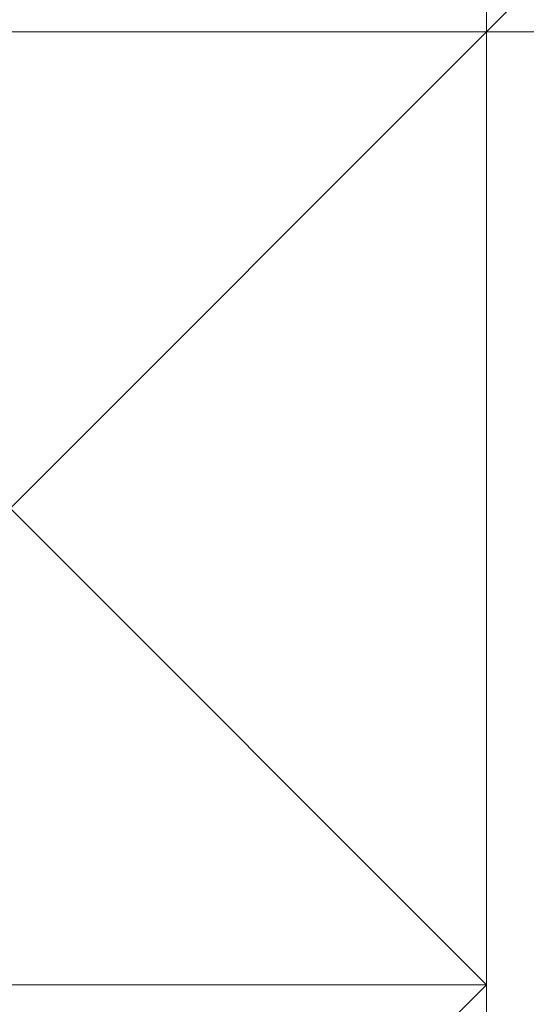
# Model space of a CAD drawing. Header units: inches. Extents: x -79624 to 52587, y -27526 to 10116.
# Tile 189 of 256: x 5634.75 to 5639.52, y -7217.5 to -7208.22. Entities that reach past the tile are written whole.
import ezdxf
from ezdxf import colors
from ezdxf.entities.mleader import LeaderData, LeaderLine
from ezdxf.math import Vec2, Vec3

# ---------------------------------------------------------------- set-up
doc = ezdxf.new("R2010")
doc.units = ezdxf.units.IN
doc.header["$MEASUREMENT"] = 0
doc.layers.add('- მექანიკური ნაწილი', color=7, linetype='Continuous', lineweight=18)
doc.layers.add('Dimensioning - General', color=7, linetype='Continuous')
doc.styles.add('CT', font='ARIALN.TTF', dxfattribs={"height": 200})
doc.styles.add('GENERATED_STYLE_1', font='txt')
doc.dimstyles.new('GENERATED_STYLE__1', dxfattribs={"dimtxt": 100, "dimasz": 76, "dimexe": 0.18, "dimexo": 0.0625, "dimgap": 0, "dimtad": 0, "dimdec": 0, "dimlfac": 0.1, "dimzin": 0, "dimdsep": 46, "dimtxsty": 'GENERATED_STYLE_1', "dimblk": 'ARROWHEAD_5', "dimblk1": 'ARROWHEAD_5', "dimblk2": 'ARROWHEAD_5', "dimcen": 0.09, "dimse1": 1, "dimse2": 1, "dimclrd": 7, "dimclre": 7, "dimclrt": 7, "dimadec": 0, "dimazin": 0, "dimtfac": 1, "dimtdec": 4, "dimtmove": 0, "dimatfit": 3, "dimfxl": 1, "dimtolj": 1, "dimtzin": 0, "dimarcsym": 0})

# ---------------------------------------------------------------- blocks, each defined once
blk = doc.blocks.new('ARROWHEAD_5')
at = {"linetype": 'Continuous', "lineweight": 0}
blk.add_hatch(color=0, dxfattribs=at).paths.add_polyline_path([(-1, 0.2679), (0, 0), (-1, -0.2679)])
at = {"color": 0, "linetype": 'Continuous', "lineweight": 0}
blk.add_line((0, 0), (-1, 0), dxfattribs=at)
blk = doc.blocks.new('*D249')
at = {"layer": 'Defpoints', "color": 0, "linetype": 'Continuous', "transparency": 16777216}
for p in [(358.5559, 209.2034), (25258.5559, 209.2034), (1258.5559, -26125.7224)]:
    blk.add_point(p, dxfattribs=at)
at = {"layer": 'Dimensioning - General', "color": 7, "linetype": 'Continuous', "lineweight": -2, "transparency": 16777216}
for p, q in [((358.5559, 133.2034), (358.5559, -12795.7235)), ((358.5559, -26049.7224), (358.5559, -13148.1045))]:
    blk.add_line(p, q, dxfattribs=at)
at = {"layer": 'Dimensioning - General', "color": 7, "linetype": 'Continuous', "lineweight": -2, "transparency": 16777216, "xscale": 76.00000000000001, "yscale": 76.00000000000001, "zscale": 76.00000000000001}
for p, rotation in [((358.5559, 209.2034), 90), ((358.5559, -26125.7224), 270)]:
    blk.add_blockref('ARROWHEAD_5', p, dxfattribs=dict(at, rotation=rotation))
at = {"layer": 'Dimensioning - General', "color": 7, "linetype": 'Continuous', "lineweight": 13, "transparency": 16777216, "insert": (358.5559, -12971.914), "char_height": 100, "attachment_point": 5, "rotation": 90, "style": 'GENERATED_STYLE_1'}
blk.add_mtext('\\A1;2633', dxfattribs=at)
blk = doc.blocks.new('_DotSmall')
at = {"color": 0, "linetype": 'ByBlock', "const_width": 0.5}
blk.add_lwpolyline([(-0.0625, 0, 1), (0.0625, 0, 1)], format="xyb", close=True, dxfattribs=at)

msp = doc.modelspace()

# ---------------------------------------------------------------- linework, layer by layer
at = {"layer": '- მექანიკური ნაწილი', "color": 7, "lineweight": 0}
for points in [[(5684.05963, -7702.34471), (5684.05963, -7199.35115), (5657.11354, -7199.35115), (5684.05963, -7199.35115), (5657.11354, -7199.35115), (5684.05963, -7199.35115), (5657.11354, -7199.35115), (5657.11354, -7037.67465), (5639.14949, -7037.67465), (5639.14949, -7010.72856), (5630.16746, -7010.72856), (5630.16746, -7037.67465), (5639.14949, -7037.67465), (5657.11354, -7037.67465), (5639.14949, -7037.67465), (5639.14949, -7199.35115), (5630.16746, -7199.35115), (5639.14949, -7199.35115), (5639.14949, -7702.34471)], [(5630.16746, -7890.96729), (5630.16746, -7855.03918), (5639.14949, -7855.03918), (5639.14949, -7702.34471), (5630.16746, -7702.34471), (5639.14949, -7702.34471), (5630.16746, -7702.34471), (5630.16746, -7199.35115), (5639.14949, -7199.35115), (5657.11354, -7199.35115), (5657.11354, -7702.34471), (5639.14949, -7702.34471), (5639.14949, -7199.35115), (5630.16746, -7199.35115), (6339.74766, -7199.35115)], [(5630.16746, -7890.96729), (5630.16746, -7855.03918), (5639.14949, -7855.03918), (5630.16746, -7855.03918), (5639.14949, -7855.03918), (5630.16746, -7855.03918), (5639.14949, -7855.03918), (5639.14949, -7702.34471), (5657.11354, -7702.34471), (5639.14949, -7702.34471), (5657.11354, -7702.34471), (5657.11354, -7199.35115), (5639.14949, -7199.35115), (5639.14949, -7702.34471), (5630.16746, -7702.34471), (5630.16746, -7855.03918), (5639.14949, -7855.03918), (5639.14949, -7890.96729)], [(5666.09557, -7199.35115), (5666.09557, -7208.33317), (5630.16746, -7208.33317)], [(5630.16746, -7208.33317), (5666.09557, -7208.33317), (5666.09557, -7199.35115)]]:
    msp.add_lwpolyline(points, dxfattribs=at)
at = {"layer": '- მექანიკური ნაწილი', "lineweight": 0}
for points in [[(5657.11354, -7199.35115), (5657.11354, -7208.33317), (5657.11354, -7199.35115), (5648.13152, -7208.33317), (5639.14949, -7208.33317), (5630.16746, -7208.33317), (5630.16746, -7217.3152), (5621.18543, -7226.29723), (5630.16746, -7217.3152), (5639.14949, -7217.3152), (5630.16746, -7217.3152), (5630.16746, -7208.33317), (5639.14949, -7208.33317), (5630.16746, -7208.33317), (5639.14949, -7208.33317), (5648.13152, -7199.35115), (5648.13152, -7208.33317), (5648.13152, -7199.35115), (5648.13152, -7208.33317), (5657.11354, -7199.35115), (5657.11354, -7208.33317), (5648.13152, -7208.33317), (5657.11354, -7208.33317), (5657.11354, -7199.35115)], [(5648.13152, -7262.22534), (5639.14949, -7253.24331), (5639.14949, -7262.22534), (5630.16746, -7262.22534), (5630.16746, -7253.24331), (5630.16746, -7244.26129), (5621.18543, -7244.26129), (5621.18543, -7253.24331), (5630.16746, -7244.26129), (5621.18543, -7235.27926), (5630.16746, -7235.27926), (5630.16746, -7244.26129), (5621.18543, -7235.27926), (5621.18543, -7226.29723), (5630.16746, -7226.29723), (5621.18543, -7235.27926), (5621.18543, -7226.29723), (5630.16746, -7217.3152), (5630.16746, -7208.33317), (5639.14949, -7208.33317), (5648.13152, -7199.35115)], [(5648.13152, -7199.35115), (5639.14949, -7208.33317), (5630.16746, -7208.33317), (5639.14949, -7208.33317), (5630.16746, -7208.33317), (5639.14949, -7217.3152), (5630.16746, -7217.3152), (5639.14949, -7217.3152), (5630.16746, -7217.3152), (5639.14949, -7217.3152), (5630.16746, -7217.3152)], [(5630.16746, -7217.3152), (5639.14949, -7208.33317), (5648.13152, -7199.35115)], [(5648.13152, -7199.35115), (5639.14949, -7208.33317), (5648.13152, -7199.35115)], [(5639.14949, -7208.33317), (5648.13152, -7199.35115), (5639.14949, -7208.33317)], [(5639.14949, -7208.33317), (5648.13152, -7199.35115), (5639.14949, -7208.33317)], [(5639.14949, -7208.33317), (5648.13152, -7199.35115), (5639.14949, -7208.33317)], [(5639.14949, -7208.33317), (5648.13152, -7199.35115), (5639.14949, -7208.33317)], [(5639.14949, -7208.33317), (5648.13152, -7199.35115), (5639.14949, -7208.33317)], [(5639.14949, -7208.33317), (5648.13152, -7199.35115), (5639.14949, -7208.33317)], [(5639.14949, -7208.33317), (5648.13152, -7199.35115), (5639.14949, -7208.33317)], [(5639.14949, -7208.33317), (5648.13152, -7199.35115), (5639.14949, -7208.33317)], [(5639.14949, -7208.33317), (5648.13152, -7199.35115)], [(5648.13152, -7199.35115), (5639.14949, -7208.33317)], [(5639.14949, -7208.33317), (5648.13152, -7199.35115), (5639.14949, -7208.33317)], [(5639.14949, -7208.33317), (5648.13152, -7199.35115), (5639.14949, -7208.33317)], [(5639.14949, -7208.33317), (5648.13152, -7199.35115), (5639.14949, -7208.33317)], [(5639.14949, -7208.33317), (5648.13152, -7199.35115), (5639.14949, -7208.33317)], [(5639.14949, -7208.33317), (5648.13152, -7199.35115), (5639.14949, -7208.33317)], [(5639.14949, -7208.33317), (5648.13152, -7199.35115), (5639.14949, -7208.33317)], [(5648.13152, -7199.35115), (5639.14949, -7208.33317)], [(5639.14949, -7208.33317), (5648.13152, -7199.35115), (5639.14949, -7208.33317)], [(5639.14949, -7208.33317), (5648.13152, -7199.35115), (5639.14949, -7208.33317)], [(5639.14949, -7208.33317), (5648.13152, -7199.35115), (5639.14949, -7208.33317)], [(5639.14949, -7208.33317), (5648.13152, -7199.35115), (5639.14949, -7208.33317)], [(5648.13152, -7199.35115), (5639.14949, -7208.33317), (5648.13152, -7199.35115)], [(5639.14949, -7199.35115), (5639.14949, -7208.33317), (5648.13152, -7199.35115), (5648.13152, -7208.33317), (5639.14949, -7208.33317), (5648.13152, -7199.35115), (5648.13152, -7208.33317), (5648.13152, -7199.35115), (5648.13152, -7208.33317), (5639.14949, -7208.33317), (5648.13152, -7208.33317), (5657.11354, -7208.33317), (5648.13152, -7208.33317), (5657.11354, -7199.35115), (5666.09557, -7208.33317), (5666.09557, -7199.35115)], [(5639.14949, -7208.33317), (5630.16746, -7208.33317), (5639.14949, -7208.33317)], [(5630.16746, -7208.33317), (5639.14949, -7208.33317), (5630.16746, -7208.33317)], [(5630.16746, -7208.33317), (5639.14949, -7208.33317), (5630.16746, -7208.33317)], [(5630.16746, -7208.33317), (5639.14949, -7208.33317), (5630.16746, -7208.33317)], [(5630.16746, -7208.33317), (5639.14949, -7208.33317), (5630.16746, -7208.33317)], [(5630.16746, -7208.33317), (5639.14949, -7208.33317), (5630.16746, -7208.33317)], [(5630.16746, -7208.33317), (5639.14949, -7208.33317), (5630.16746, -7208.33317)], [(5630.16746, -7208.33317), (5639.14949, -7208.33317), (5630.16746, -7208.33317)], [(5630.16746, -7208.33317), (5639.14949, -7208.33317), (5630.16746, -7208.33317)], [(5630.16746, -7208.33317), (5639.14949, -7208.33317), (5630.16746, -7208.33317)], [(5630.16746, -7208.33317), (5639.14949, -7208.33317), (5630.16746, -7208.33317)], [(5630.16746, -7217.3152), (5639.14949, -7208.33317), (5630.16746, -7217.3152)], [(5630.16746, -7217.3152), (5639.14949, -7208.33317), (5630.16746, -7217.3152)], [(5630.16746, -7217.3152), (5639.14949, -7208.33317), (5630.16746, -7217.3152)], [(5630.16746, -7217.3152), (5639.14949, -7208.33317)], [(5630.16746, -7208.33317), (5639.14949, -7208.33317), (5630.16746, -7208.33317)], [(5630.16746, -7208.33317), (5639.14949, -7208.33317), (5630.16746, -7208.33317)], [(5630.16746, -7208.33317), (5639.14949, -7208.33317), (5630.16746, -7208.33317)], [(5630.16746, -7208.33317), (5639.14949, -7208.33317), (5630.16746, -7208.33317)], [(5630.16746, -7208.33317), (5639.14949, -7208.33317), (5630.16746, -7208.33317)], [(5630.16746, -7208.33317), (5639.14949, -7208.33317), (5630.16746, -7208.33317)], [(5630.16746, -7208.33317), (5639.14949, -7208.33317), (5630.16746, -7208.33317)], [(5630.16746, -7208.33317), (5639.14949, -7208.33317), (5630.16746, -7208.33317)], [(5630.16746, -7208.33317), (5639.14949, -7208.33317), (5630.16746, -7208.33317)], [(5630.16746, -7208.33317), (5639.14949, -7208.33317), (5630.16746, -7208.33317)], [(5639.14949, -7208.33317), (5630.16746, -7217.3152)], [(5630.16746, -7217.3152), (5639.14949, -7208.33317), (5630.16746, -7217.3152)], [(5630.16746, -7217.3152), (5639.14949, -7208.33317), (5630.16746, -7217.3152)], [(5630.16746, -7217.3152), (5639.14949, -7208.33317), (5630.16746, -7217.3152)], [(5630.16746, -7217.3152), (5639.14949, -7208.33317)], [(5630.16746, -7208.33317), (5639.14949, -7208.33317), (5630.16746, -7208.33317)], [(5630.16746, -7208.33317), (5639.14949, -7208.33317), (5630.16746, -7208.33317)], [(5630.16746, -7208.33317), (5639.14949, -7208.33317), (5630.16746, -7208.33317)], [(5630.16746, -7208.33317), (5639.14949, -7208.33317), (5630.16746, -7208.33317)], [(5630.16746, -7208.33317), (5639.14949, -7208.33317), (5630.16746, -7208.33317)], [(5639.14949, -7208.33317), (5630.16746, -7208.33317)], [(5639.14949, -7208.33317), (5630.16746, -7208.33317)], [(5630.16746, -7208.33317), (5639.14949, -7208.33317), (5630.16746, -7208.33317)], [(5630.16746, -7208.33317), (5639.14949, -7208.33317), (5630.16746, -7208.33317)], [(5630.16746, -7208.33317), (5639.14949, -7208.33317), (5630.16746, -7208.33317)], [(5630.16746, -7208.33317), (5639.14949, -7208.33317), (5630.16746, -7208.33317)], [(5630.16746, -7208.33317), (5639.14949, -7208.33317), (5630.16746, -7208.33317)], [(5630.16746, -7208.33317), (5639.14949, -7217.3152)], [(5630.16746, -7217.3152), (5639.14949, -7208.33317), (5630.16746, -7217.3152)], [(5630.16746, -7217.3152), (5639.14949, -7208.33317), (5630.16746, -7217.3152)], [(5630.16746, -7217.3152), (5639.14949, -7208.33317), (5630.16746, -7217.3152)], [(5630.16746, -7217.3152), (5639.14949, -7208.33317)], [(5639.14949, -7208.33317), (5630.16746, -7208.33317), (5639.14949, -7208.33317)], [(5630.16746, -7226.29723), (5639.14949, -7217.3152), (5630.16746, -7208.33317)], [(5630.16746, -7217.3152), (5639.14949, -7208.33317), (5630.16746, -7208.33317)], [(5639.14949, -7208.33317), (5639.14949, -7208.33317)], [(5648.13152, -7208.33317), (5639.14949, -7208.33317)], [(5639.14949, -7208.33317), (5648.13152, -7208.33317), (5639.14949, -7208.33317)], [(5639.14949, -7208.33317), (5648.13152, -7208.33317), (5639.14949, -7208.33317)], [(5639.14949, -7208.33317), (5648.13152, -7208.33317), (5639.14949, -7208.33317)], [(5639.14949, -7208.33317), (5648.13152, -7208.33317), (5639.14949, -7208.33317)], [(5639.14949, -7208.33317), (5648.13152, -7208.33317), (5639.14949, -7208.33317)], [(5639.14949, -7208.33317), (5648.13152, -7208.33317), (5639.14949, -7208.33317)], [(5639.14949, -7208.33317), (5648.13152, -7208.33317), (5639.14949, -7208.33317)], [(5639.14949, -7208.33317), (5648.13152, -7208.33317), (5639.14949, -7208.33317)], [(5639.14949, -7208.33317), (5648.13152, -7208.33317), (5639.14949, -7208.33317)], [(5639.14949, -7208.33317), (5648.13152, -7208.33317), (5639.14949, -7208.33317)], [(5639.14949, -7208.33317), (5648.13152, -7208.33317), (5639.14949, -7208.33317)], [(5639.14949, -7208.33317), (5648.13152, -7208.33317), (5639.14949, -7208.33317)], [(5639.14949, -7208.33317), (5648.13152, -7208.33317), (5639.14949, -7208.33317)], [(5639.14949, -7208.33317), (5648.13152, -7208.33317), (5639.14949, -7208.33317)], [(5639.14949, -7208.33317), (5648.13152, -7208.33317), (5639.14949, -7208.33317)], [(5639.14949, -7208.33317), (5648.13152, -7208.33317), (5639.14949, -7208.33317)], [(5639.14949, -7208.33317), (5648.13152, -7208.33317), (5639.14949, -7208.33317)], [(5639.14949, -7208.33317), (5648.13152, -7208.33317), (5639.14949, -7208.33317)], [(5639.14949, -7208.33317), (5648.13152, -7208.33317), (5639.14949, -7208.33317)], [(5639.14949, -7208.33317), (5648.13152, -7208.33317), (5639.14949, -7208.33317)], [(5639.14949, -7208.33317), (5648.13152, -7208.33317), (5639.14949, -7208.33317)], [(5639.14949, -7208.33317), (5648.13152, -7208.33317), (5639.14949, -7208.33317)], [(5639.14949, -7208.33317), (5648.13152, -7208.33317), (5639.14949, -7208.33317)], [(5639.14949, -7208.33317), (5648.13152, -7208.33317), (5639.14949, -7208.33317)], [(5639.14949, -7208.33317), (5639.14949, -7208.33317)], [(5639.14949, -7208.33317), (5639.14949, -7208.33317)], [(5639.14949, -7208.33317), (5639.14949, -7208.33317)], [(5639.14949, -7208.33317), (5639.14949, -7208.33317)], [(5639.14949, -7208.33317), (5639.14949, -7208.33317)], [(5639.14949, -7208.33317), (5639.14949, -7208.33317)], [(5639.14949, -7208.33317), (5639.14949, -7208.33317)], [(5639.14949, -7217.3152), (5639.14949, -7208.33317), (5639.14949, -7217.3152)], [(5639.14949, -7208.33317), (5639.14949, -7208.33317)], [(5639.14949, -7217.3152), (5639.14949, -7208.33317), (5639.14949, -7217.3152)], [(5639.14949, -7208.33317), (5639.14949, -7208.33317)], [(5639.14949, -7217.3152), (5639.14949, -7208.33317), (5639.14949, -7217.3152)], [(5639.14949, -7208.33317), (5639.14949, -7208.33317)], [(5639.14949, -7217.3152), (5639.14949, -7208.33317), (5639.14949, -7217.3152)], [(5639.14949, -7208.33317), (5639.14949, -7208.33317)], [(5639.14949, -7217.3152), (5639.14949, -7208.33317), (5639.14949, -7217.3152)], [(5639.14949, -7208.33317), (5639.14949, -7208.33317)], [(5639.14949, -7217.3152), (5639.14949, -7208.33317), (5639.14949, -7217.3152)], [(5639.14949, -7208.33317), (5639.14949, -7208.33317)], [(5639.14949, -7217.3152), (5639.14949, -7208.33317), (5639.14949, -7217.3152)], [(5639.14949, -7208.33317), (5639.14949, -7208.33317)], [(5639.14949, -7217.3152), (5639.14949, -7208.33317), (5639.14949, -7217.3152)], [(5639.14949, -7208.33317), (5639.14949, -7208.33317)], [(5639.14949, -7217.3152), (5639.14949, -7208.33317), (5639.14949, -7217.3152)], [(5639.14949, -7208.33317), (5639.14949, -7208.33317)], [(5639.14949, -7217.3152), (5639.14949, -7208.33317), (5639.14949, -7217.3152)], [(5639.14949, -7208.33317), (5639.14949, -7208.33317)], [(5639.14949, -7217.3152), (5639.14949, -7208.33317), (5639.14949, -7217.3152)], [(5639.14949, -7208.33317), (5639.14949, -7208.33317)], [(5639.14949, -7217.3152), (5639.14949, -7208.33317), (5639.14949, -7217.3152)], [(5639.14949, -7208.33317), (5639.14949, -7208.33317)], [(5639.14949, -7217.3152), (5639.14949, -7208.33317), (5639.14949, -7217.3152)], [(5639.14949, -7208.33317), (5639.14949, -7208.33317)], [(5639.14949, -7217.3152), (5639.14949, -7208.33317), (5639.14949, -7217.3152)], [(5639.14949, -7208.33317), (5639.14949, -7208.33317)], [(5639.14949, -7217.3152), (5639.14949, -7208.33317), (5639.14949, -7217.3152)], [(5639.14949, -7208.33317), (5639.14949, -7208.33317)], [(5639.14949, -7217.3152), (5639.14949, -7208.33317), (5639.14949, -7217.3152)], [(5639.14949, -7208.33317), (5639.14949, -7217.3152), (5639.14949, -7208.33317)], [(5639.14949, -7208.33317), (5639.14949, -7208.33317)], [(5639.14949, -7208.33317), (5639.14949, -7208.33317)], [(5639.14949, -7208.33317), (5639.14949, -7208.33317)], [(5639.14949, -7208.33317), (5639.14949, -7208.33317)], [(5639.14949, -7208.33317), (5639.14949, -7208.33317)], [(5639.14949, -7208.33317), (5639.14949, -7208.33317)], [(5639.14949, -7217.3152), (5639.14949, -7208.33317)], [(5639.14949, -7208.33317), (5639.14949, -7208.33317)], [(5639.14949, -7208.33317), (5639.14949, -7208.33317)], [(5639.14949, -7208.33317), (5639.14949, -7208.33317)], [(5639.14949, -7208.33317), (5648.13152, -7208.33317), (5639.14949, -7208.33317)], [(5639.14949, -7208.33317), (5648.13152, -7208.33317), (5639.14949, -7208.33317)], [(5639.14949, -7208.33317), (5648.13152, -7208.33317), (5639.14949, -7208.33317)], [(5639.14949, -7208.33317), (5648.13152, -7208.33317), (5639.14949, -7208.33317)], [(5639.14949, -7208.33317), (5648.13152, -7208.33317), (5639.14949, -7208.33317)], [(5639.14949, -7208.33317), (5648.13152, -7208.33317), (5639.14949, -7208.33317)], [(5639.14949, -7208.33317), (5648.13152, -7208.33317), (5639.14949, -7208.33317)], [(5639.14949, -7208.33317), (5648.13152, -7208.33317), (5639.14949, -7208.33317)], [(5639.14949, -7208.33317), (5648.13152, -7208.33317), (5639.14949, -7208.33317)], [(5639.14949, -7208.33317), (5648.13152, -7208.33317), (5639.14949, -7208.33317)], [(5639.14949, -7208.33317), (5648.13152, -7208.33317), (5639.14949, -7208.33317)], [(5639.14949, -7208.33317), (5648.13152, -7208.33317), (5639.14949, -7208.33317)], [(5639.14949, -7208.33317), (5648.13152, -7208.33317), (5639.14949, -7208.33317)], [(5639.14949, -7208.33317), (5648.13152, -7208.33317), (5639.14949, -7208.33317)], [(5639.14949, -7208.33317), (5648.13152, -7208.33317), (5639.14949, -7208.33317)], [(5639.14949, -7208.33317), (5648.13152, -7208.33317), (5639.14949, -7208.33317)], [(5639.14949, -7208.33317), (5648.13152, -7208.33317), (5639.14949, -7208.33317)], [(5639.14949, -7208.33317), (5648.13152, -7208.33317), (5639.14949, -7208.33317)], [(5639.14949, -7208.33317), (5648.13152, -7208.33317), (5639.14949, -7208.33317)], [(5639.14949, -7208.33317), (5648.13152, -7208.33317), (5639.14949, -7208.33317)], [(5639.14949, -7208.33317), (5648.13152, -7208.33317), (5639.14949, -7208.33317)], [(5639.14949, -7208.33317), (5648.13152, -7208.33317), (5639.14949, -7208.33317)], [(5639.14949, -7208.33317), (5648.13152, -7208.33317), (5639.14949, -7208.33317)], [(5639.14949, -7208.33317), (5648.13152, -7208.33317), (5639.14949, -7208.33317)], [(5639.14949, -7208.33317), (5639.14949, -7208.33317)], [(5639.14949, -7208.33317), (5639.14949, -7208.33317)], [(5639.14949, -7208.33317), (5639.14949, -7208.33317)], [(5639.14949, -7208.33317), (5639.14949, -7208.33317)], [(5639.14949, -7208.33317), (5639.14949, -7208.33317)], [(5639.14949, -7208.33317), (5639.14949, -7208.33317)], [(5639.14949, -7208.33317), (5639.14949, -7208.33317)], [(5639.14949, -7217.3152), (5639.14949, -7208.33317), (5639.14949, -7217.3152)], [(5639.14949, -7208.33317), (5639.14949, -7208.33317)], [(5639.14949, -7217.3152), (5639.14949, -7208.33317), (5639.14949, -7217.3152)], [(5639.14949, -7208.33317), (5639.14949, -7208.33317)], [(5639.14949, -7217.3152), (5639.14949, -7208.33317), (5639.14949, -7217.3152)], [(5639.14949, -7208.33317), (5639.14949, -7208.33317)], [(5639.14949, -7217.3152), (5639.14949, -7208.33317), (5639.14949, -7217.3152)], [(5639.14949, -7208.33317), (5639.14949, -7208.33317)], [(5639.14949, -7217.3152), (5639.14949, -7208.33317), (5639.14949, -7217.3152)], [(5639.14949, -7208.33317), (5639.14949, -7208.33317)], [(5639.14949, -7217.3152), (5639.14949, -7208.33317), (5639.14949, -7217.3152)], [(5639.14949, -7208.33317), (5639.14949, -7208.33317)], [(5639.14949, -7217.3152), (5639.14949, -7208.33317), (5639.14949, -7217.3152)], [(5639.14949, -7208.33317), (5639.14949, -7208.33317)], [(5639.14949, -7217.3152), (5639.14949, -7208.33317), (5639.14949, -7217.3152)], [(5639.14949, -7208.33317), (5639.14949, -7208.33317)], [(5639.14949, -7217.3152), (5639.14949, -7208.33317), (5639.14949, -7217.3152)], [(5639.14949, -7208.33317), (5639.14949, -7208.33317)], [(5639.14949, -7217.3152), (5639.14949, -7208.33317), (5639.14949, -7217.3152)], [(5639.14949, -7208.33317), (5639.14949, -7208.33317)], [(5639.14949, -7217.3152), (5639.14949, -7208.33317), (5639.14949, -7217.3152)], [(5639.14949, -7208.33317), (5639.14949, -7208.33317)], [(5639.14949, -7217.3152), (5639.14949, -7208.33317), (5639.14949, -7217.3152)], [(5639.14949, -7208.33317), (5639.14949, -7208.33317)], [(5639.14949, -7217.3152), (5639.14949, -7208.33317), (5639.14949, -7217.3152)], [(5639.14949, -7208.33317), (5639.14949, -7208.33317)], [(5639.14949, -7217.3152), (5639.14949, -7208.33317), (5639.14949, -7217.3152)], [(5639.14949, -7208.33317), (5639.14949, -7208.33317)], [(5639.14949, -7217.3152), (5639.14949, -7208.33317), (5639.14949, -7217.3152)], [(5639.14949, -7208.33317), (5639.14949, -7208.33317)], [(5639.14949, -7217.3152), (5639.14949, -7208.33317), (5639.14949, -7217.3152)], [(5639.14949, -7208.33317), (5639.14949, -7217.3152), (5639.14949, -7208.33317)], [(5639.14949, -7208.33317), (5639.14949, -7208.33317)], [(5639.14949, -7208.33317), (5639.14949, -7208.33317)], [(5639.14949, -7208.33317), (5639.14949, -7208.33317)], [(5639.14949, -7208.33317), (5639.14949, -7208.33317)], [(5639.14949, -7208.33317), (5639.14949, -7208.33317)], [(5639.14949, -7208.33317), (5639.14949, -7208.33317)], [(5639.14949, -7217.3152), (5639.14949, -7208.33317)], [(5639.14949, -7208.33317), (5639.14949, -7208.33317)], [(5639.14949, -7208.33317), (5639.14949, -7208.33317)], [(5639.14949, -7208.33317), (5639.14949, -7208.33317)], [(5648.13152, -7208.33317), (5639.14949, -7208.33317)], [(5639.14949, -7208.33317), (5648.13152, -7208.33317), (5639.14949, -7208.33317)], [(5639.14949, -7208.33317), (5648.13152, -7208.33317), (5639.14949, -7208.33317)], [(5639.14949, -7208.33317), (5648.13152, -7208.33317), (5639.14949, -7208.33317)], [(5639.14949, -7208.33317), (5648.13152, -7208.33317), (5639.14949, -7208.33317)], [(5639.14949, -7208.33317), (5648.13152, -7208.33317), (5639.14949, -7208.33317)], [(5639.14949, -7208.33317), (5648.13152, -7208.33317), (5639.14949, -7208.33317)], [(5639.14949, -7208.33317), (5648.13152, -7208.33317), (5639.14949, -7208.33317)], [(5639.14949, -7208.33317), (5648.13152, -7208.33317), (5639.14949, -7208.33317)], [(5639.14949, -7208.33317), (5648.13152, -7208.33317), (5639.14949, -7208.33317)], [(5639.14949, -7208.33317), (5648.13152, -7208.33317), (5639.14949, -7208.33317)], [(5639.14949, -7208.33317), (5648.13152, -7208.33317), (5639.14949, -7208.33317)], [(5639.14949, -7208.33317), (5648.13152, -7208.33317), (5639.14949, -7208.33317)], [(5639.14949, -7208.33317), (5648.13152, -7208.33317), (5639.14949, -7208.33317)], [(5639.14949, -7208.33317), (5648.13152, -7208.33317), (5639.14949, -7208.33317)], [(5639.14949, -7208.33317), (5648.13152, -7208.33317), (5639.14949, -7208.33317)], [(5639.14949, -7208.33317), (5648.13152, -7208.33317), (5639.14949, -7208.33317)], [(5639.14949, -7208.33317), (5648.13152, -7208.33317), (5639.14949, -7208.33317)], [(5639.14949, -7208.33317), (5648.13152, -7208.33317), (5639.14949, -7208.33317)], [(5639.14949, -7208.33317), (5648.13152, -7208.33317), (5639.14949, -7208.33317)], [(5639.14949, -7208.33317), (5648.13152, -7208.33317), (5639.14949, -7208.33317)], [(5639.14949, -7208.33317), (5648.13152, -7208.33317), (5639.14949, -7208.33317)], [(5639.14949, -7208.33317), (5648.13152, -7208.33317), (5639.14949, -7208.33317)], [(5639.14949, -7208.33317), (5648.13152, -7208.33317), (5639.14949, -7208.33317)], [(5639.14949, -7208.33317), (5648.13152, -7208.33317), (5639.14949, -7208.33317)], [(5639.14949, -7208.33317), (5639.14949, -7208.33317)], [(5639.14949, -7208.33317), (5639.14949, -7208.33317)], [(5639.14949, -7208.33317), (5639.14949, -7208.33317)], [(5639.14949, -7208.33317), (5639.14949, -7208.33317)], [(5639.14949, -7208.33317), (5639.14949, -7208.33317)], [(5639.14949, -7208.33317), (5639.14949, -7208.33317)], [(5639.14949, -7208.33317), (5639.14949, -7208.33317)], [(5639.14949, -7217.3152), (5639.14949, -7208.33317), (5639.14949, -7217.3152)], [(5639.14949, -7208.33317), (5639.14949, -7208.33317)], [(5639.14949, -7217.3152), (5639.14949, -7208.33317), (5639.14949, -7217.3152)], [(5639.14949, -7208.33317), (5639.14949, -7208.33317)], [(5639.14949, -7217.3152), (5639.14949, -7208.33317), (5639.14949, -7217.3152)], [(5639.14949, -7208.33317), (5639.14949, -7208.33317)], [(5639.14949, -7217.3152), (5639.14949, -7208.33317), (5639.14949, -7217.3152)], [(5639.14949, -7208.33317), (5639.14949, -7208.33317)], [(5639.14949, -7217.3152), (5639.14949, -7208.33317), (5639.14949, -7217.3152)], [(5639.14949, -7208.33317), (5639.14949, -7208.33317)], [(5639.14949, -7217.3152), (5639.14949, -7208.33317), (5639.14949, -7217.3152)], [(5639.14949, -7208.33317), (5639.14949, -7208.33317)], [(5639.14949, -7217.3152), (5639.14949, -7208.33317), (5639.14949, -7217.3152)], [(5639.14949, -7208.33317), (5639.14949, -7208.33317)], [(5639.14949, -7217.3152), (5639.14949, -7208.33317), (5639.14949, -7217.3152)], [(5639.14949, -7208.33317), (5639.14949, -7208.33317)], [(5639.14949, -7217.3152), (5639.14949, -7208.33317), (5639.14949, -7217.3152)], [(5639.14949, -7208.33317), (5639.14949, -7208.33317)], [(5639.14949, -7217.3152), (5639.14949, -7208.33317), (5639.14949, -7217.3152)], [(5639.14949, -7208.33317), (5639.14949, -7208.33317)], [(5639.14949, -7217.3152), (5639.14949, -7208.33317), (5639.14949, -7217.3152)], [(5639.14949, -7208.33317), (5639.14949, -7208.33317)], [(5639.14949, -7217.3152), (5639.14949, -7208.33317), (5639.14949, -7217.3152)], [(5639.14949, -7208.33317), (5639.14949, -7208.33317)], [(5639.14949, -7217.3152), (5639.14949, -7208.33317), (5639.14949, -7217.3152)], [(5639.14949, -7208.33317), (5639.14949, -7208.33317)], [(5639.14949, -7217.3152), (5639.14949, -7208.33317), (5639.14949, -7217.3152)], [(5639.14949, -7208.33317), (5639.14949, -7208.33317)], [(5639.14949, -7217.3152), (5639.14949, -7208.33317), (5639.14949, -7217.3152)], [(5639.14949, -7208.33317), (5639.14949, -7208.33317)], [(5639.14949, -7217.3152), (5639.14949, -7208.33317), (5639.14949, -7217.3152)], [(5639.14949, -7208.33317), (5639.14949, -7217.3152), (5639.14949, -7208.33317)], [(5639.14949, -7208.33317), (5639.14949, -7208.33317)], [(5639.14949, -7208.33317), (5639.14949, -7208.33317)], [(5639.14949, -7208.33317), (5639.14949, -7208.33317)], [(5639.14949, -7208.33317), (5639.14949, -7208.33317)], [(5639.14949, -7208.33317), (5639.14949, -7208.33317)], [(5639.14949, -7208.33317), (5639.14949, -7208.33317)], [(5639.14949, -7217.3152), (5639.14949, -7208.33317)], [(5639.14949, -7208.33317), (5639.14949, -7208.33317)], [(5639.14949, -7208.33317), (5639.14949, -7208.33317)], [(5639.14949, -7208.33317), (5639.14949, -7208.33317)], [(5639.14949, -7208.33317), (5639.14949, -7208.33317)], [(5630.16746, -7217.3152), (5639.14949, -7217.3152), (5630.16746, -7217.3152)], [(5630.16746, -7217.3152), (5639.14949, -7217.3152), (5630.16746, -7217.3152)], [(5630.16746, -7217.3152), (5639.14949, -7217.3152), (5630.16746, -7217.3152)], [(5630.16746, -7217.3152), (5639.14949, -7217.3152), (5630.16746, -7217.3152)], [(5630.16746, -7217.3152), (5639.14949, -7217.3152), (5630.16746, -7217.3152)], [(5630.16746, -7217.3152), (5639.14949, -7217.3152), (5630.16746, -7217.3152)], [(5630.16746, -7217.3152), (5639.14949, -7217.3152), (5630.16746, -7217.3152)], [(5630.16746, -7217.3152), (5639.14949, -7217.3152), (5630.16746, -7217.3152)], [(5639.14949, -7217.3152), (5630.16746, -7217.3152), (5639.14949, -7217.3152)], [(5630.16746, -7217.3152), (5639.14949, -7217.3152), (5630.16746, -7217.3152)], [(5630.16746, -7217.3152), (5639.14949, -7217.3152), (5630.16746, -7217.3152)], [(5630.16746, -7217.3152), (5639.14949, -7217.3152), (5630.16746, -7217.3152)], [(5630.16746, -7217.3152), (5639.14949, -7217.3152), (5630.16746, -7217.3152)], [(5630.16746, -7226.29723), (5639.14949, -7217.3152), (5630.16746, -7226.29723)], [(5630.16746, -7226.29723), (5639.14949, -7217.3152), (5630.16746, -7226.29723)], [(5630.16746, -7217.3152), (5639.14949, -7217.3152), (5630.16746, -7217.3152)], [(5630.16746, -7217.3152), (5639.14949, -7217.3152), (5630.16746, -7217.3152)], [(5630.16746, -7217.3152), (5639.14949, -7217.3152), (5630.16746, -7217.3152)], [(5630.16746, -7217.3152), (5639.14949, -7217.3152), (5630.16746, -7217.3152)], [(5630.16746, -7217.3152), (5639.14949, -7217.3152), (5630.16746, -7217.3152)], [(5630.16746, -7217.3152), (5639.14949, -7217.3152), (5630.16746, -7217.3152)], [(5630.16746, -7217.3152), (5639.14949, -7217.3152), (5630.16746, -7217.3152)], [(5630.16746, -7217.3152), (5639.14949, -7217.3152), (5630.16746, -7217.3152)], [(5639.14949, -7217.3152), (5630.16746, -7217.3152), (5639.14949, -7217.3152)], [(5630.16746, -7217.3152), (5639.14949, -7217.3152), (5630.16746, -7217.3152)], [(5630.16746, -7217.3152), (5639.14949, -7217.3152), (5630.16746, -7217.3152)], [(5630.16746, -7217.3152), (5639.14949, -7217.3152), (5630.16746, -7217.3152)], [(5630.16746, -7217.3152), (5639.14949, -7217.3152), (5630.16746, -7217.3152)], [(5639.14949, -7217.3152), (5630.16746, -7226.29723)], [(5630.16746, -7226.29723), (5639.14949, -7217.3152), (5630.16746, -7226.29723)], [(5630.16746, -7226.29723), (5639.14949, -7217.3152), (5630.16746, -7226.29723)], [(5630.16746, -7226.29723), (5639.14949, -7217.3152)], [(5639.14949, -7217.3152), (5630.16746, -7217.3152)], [(5630.16746, -7217.3152), (5639.14949, -7217.3152), (5630.16746, -7217.3152)], [(5630.16746, -7217.3152), (5639.14949, -7217.3152), (5630.16746, -7217.3152)], [(5630.16746, -7217.3152), (5639.14949, -7217.3152), (5630.16746, -7217.3152)], [(5630.16746, -7217.3152), (5639.14949, -7217.3152), (5630.16746, -7217.3152)], [(5630.16746, -7217.3152), (5639.14949, -7217.3152), (5630.16746, -7217.3152)], [(5630.16746, -7217.3152), (5639.14949, -7217.3152), (5630.16746, -7217.3152)], [(5630.16746, -7217.3152), (5639.14949, -7217.3152), (5630.16746, -7217.3152)], [(5630.16746, -7217.3152), (5639.14949, -7217.3152), (5630.16746, -7217.3152)], [(5639.14949, -7217.3152), (5630.16746, -7217.3152), (5639.14949, -7217.3152)], [(5639.14949, -7217.3152), (5630.16746, -7217.3152)], [(5639.14949, -7217.3152), (5630.16746, -7217.3152)], [(5630.16746, -7217.3152), (5639.14949, -7217.3152), (5630.16746, -7217.3152)], [(5630.16746, -7217.3152), (5639.14949, -7217.3152), (5630.16746, -7217.3152)], [(5630.16746, -7217.3152), (5639.14949, -7217.3152), (5630.16746, -7217.3152)], [(5630.16746, -7217.3152), (5639.14949, -7217.3152), (5630.16746, -7217.3152)], [(5630.16746, -7226.29723), (5639.14949, -7217.3152), (5630.16746, -7226.29723)], [(5630.16746, -7226.29723), (5639.14949, -7217.3152), (5630.16746, -7226.29723)], [(5639.14949, -7217.3152), (5630.16746, -7217.3152)], [(5630.16746, -7217.3152), (5639.14949, -7217.3152), (5630.16746, -7217.3152), (5639.14949, -7217.3152), (5630.16746, -7217.3152)], [(5630.16746, -7226.29723), (5639.14949, -7217.3152), (5630.16746, -7226.29723)], [(5630.16746, -7217.3152), (5639.14949, -7217.3152), (5630.16746, -7217.3152)], [(5639.14949, -7217.3152), (5639.14949, -7217.3152)], [(5639.14949, -7217.3152), (5639.14949, -7217.3152)], [(5639.14949, -7217.3152), (5639.14949, -7217.3152)], [(5639.14949, -7217.3152), (5639.14949, -7217.3152)], [(5639.14949, -7217.3152), (5639.14949, -7217.3152)], [(5639.14949, -7217.3152), (5639.14949, -7217.3152)], [(5639.14949, -7217.3152), (5639.14949, -7217.3152)], [(5639.14949, -7217.3152), (5639.14949, -7217.3152)], [(5639.14949, -7217.3152), (5639.14949, -7217.3152)], [(5639.14949, -7217.3152), (5639.14949, -7217.3152)], [(5639.14949, -7217.3152), (5639.14949, -7217.3152)], [(5639.14949, -7217.3152), (5639.14949, -7217.3152)], [(5639.14949, -7217.3152), (5639.14949, -7217.3152)], [(5639.14949, -7217.3152), (5639.14949, -7217.3152)], [(5639.14949, -7217.3152), (5639.14949, -7217.3152)], [(5639.14949, -7217.3152), (5639.14949, -7217.3152)], [(5639.14949, -7217.3152), (5639.14949, -7217.3152)], [(5639.14949, -7217.3152), (5639.14949, -7217.3152)], [(5639.14949, -7217.3152), (5639.14949, -7217.3152)], [(5639.14949, -7217.3152), (5639.14949, -7217.3152)], [(5639.14949, -7217.3152), (5639.14949, -7217.3152)], [(5639.14949, -7217.3152), (5639.14949, -7217.3152)], [(5639.14949, -7217.3152), (5639.14949, -7217.3152)], [(5639.14949, -7217.3152), (5639.14949, -7217.3152)], [(5639.14949, -7217.3152), (5639.14949, -7217.3152)], [(5639.14949, -7217.3152), (5639.14949, -7217.3152)], [(5639.14949, -7217.3152), (5639.14949, -7217.3152)], [(5639.14949, -7217.3152), (5639.14949, -7217.3152)], [(5639.14949, -7217.3152), (5639.14949, -7217.3152)], [(5639.14949, -7217.3152), (5639.14949, -7217.3152)], [(5639.14949, -7217.3152), (5639.14949, -7217.3152)], [(5639.14949, -7217.3152), (5639.14949, -7217.3152)], [(5639.14949, -7217.3152), (5639.14949, -7217.3152)], [(5639.14949, -7217.3152), (5639.14949, -7217.3152)], [(5639.14949, -7217.3152), (5639.14949, -7217.3152)], [(5639.14949, -7217.3152), (5639.14949, -7217.3152)], [(5639.14949, -7217.3152), (5639.14949, -7217.3152)], [(5639.14949, -7217.3152), (5639.14949, -7217.3152)], [(5639.14949, -7217.3152), (5639.14949, -7217.3152)], [(5639.14949, -7217.3152), (5639.14949, -7217.3152)], [(5639.14949, -7217.3152), (5639.14949, -7217.3152)], [(5639.14949, -7217.3152), (5639.14949, -7217.3152)], [(5639.14949, -7217.3152), (5639.14949, -7217.3152)], [(5639.14949, -7217.3152), (5639.14949, -7217.3152)], [(5639.14949, -7217.3152), (5639.14949, -7217.3152)]]:
    msp.add_lwpolyline(points, dxfattribs=at)
at = {"layer": '- მექანიკური ნაწილი', "color": 7, "lineweight": 0}
msp.add_lwpolyline([(5657.11354, -7199.35115), (5639.14949, -7199.35115), (5630.16746, -7199.35115), (5639.14949, -7199.35115), (5630.16746, -7199.35115), (5639.14949, -7199.35115), (5639.14949, -7702.34471), (5657.11354, -7702.34471)], close=True, dxfattribs=at)
at = {"layer": '- მექანიკური ნაწილი', "lineweight": 0}
for points in [[(5639.14949, -7199.35115), (5630.16746, -7208.33317), (5639.14949, -7208.33317)], [(5639.14949, -7217.3152), (5630.16746, -7208.33317), (5639.14949, -7208.33317)], [(5639.14949, -7217.3152), (5630.16746, -7208.33317), (5639.14949, -7208.33317)], [(5639.14949, -7217.3152), (5630.16746, -7208.33317), (5639.14949, -7208.33317)], [(5621.18543, -7235.27926), (5630.16746, -7226.29723), (5639.14949, -7217.3152), (5630.16746, -7217.3152), (5621.18543, -7226.29723)]]:
    msp.add_lwpolyline(points, close=True, dxfattribs=at)

# ---------------------------------------------------------------- dimensions: what is measured, and where the dimension line sits
at = {"layer": 'Dimensioning - General', "color": 7, "linetype": 'Continuous', "lineweight": 13}
dim = msp.add_linear_dim(base=(358.55594, 209.20337), p1=(1258.55593, -26125.72241), p2=(25258.55593, 209.20337), angle=90, dimstyle='GENERATED_STYLE__1', dxfattribs=at)
dim.commit()
dim.dimension.update_dxf_attribs({"geometry": '*D249', "text_midpoint": (358.55594, -12971.91402), "dimtype": 160, "text_rotation": 90})

# ---------------------------------------------------------------- leaders
at = {"layer": '- მექანიკური ნაწილი', "color": 7}
ml = msp.add_multileader_mtext('Standard', dxfattribs=at)
ml.set_content('{\\fSylfaen|b1|i0|c0|p18;FDB-ROOF  \\fSylfaen|b0|i0|c0|p18;\\C1;QF-4            \\C7;N2XH FE180 E90-4X2.5}', color=7, style='CT')
ml.set_leader_properties()
ml.set_arrow_properties(name='DOTSMALL')
ml.build(insert=Vec2(0, 0))
ml.multileader.update_dxf_attribs({"has_dogleg": 0, "text_left_attachment_type": 6, "text_right_attachment_type": 6, "dogleg_length": 9, "arrow_head_size": 215.76216})
ctx = ml.context
ctx.base_point, ctx.char_height, ctx.arrow_head_size, ctx.landing_gap_size, ctx.plane_origin = Vec3(4404.3436, -5698.79462), 214.21600799, 215.76216, 71.92072, Vec3(-16312.78055, -26107.8537)
ctx.left_attachment, ctx.right_attachment, ctx.text_align_type = 6, 6, 1
notes = []
notes.append((ctx, [(1, (1, 1, 0), (4395.3436, -5698.79462), (1, 0), 9, [(2, [(5981.41107, -7254.60492)], 0, [])])]))
ctx.mtext.insert, ctx.mtext.width, ctx.mtext.defined_height, ctx.mtext.alignment, ctx.mtext.flow_direction = Vec3(6035.81144, -5441.73541), 3165.613385, 305.10903, 2, 5
for ctx, leaders in notes:
    for number, flags, end, landing, length, lines in leaders:
        leader = LeaderData()
        leader.index, (leader.has_last_leader_line, leader.has_dogleg_vector, leader.attachment_direction) = number, flags
        leader.last_leader_point, leader.dogleg_vector, leader.dogleg_length = Vec3(end), Vec3(landing), length
        for number, points, colour, breaks in lines:
            line = LeaderLine()
            line.index, line.vertices, line.color, line.breaks = number, Vec3.list(points), colors.encode_raw_color(colour), breaks
            leader.lines.append(line)
        ctx.leaders.append(leader)

doc.saveas('drawing.dxf')
